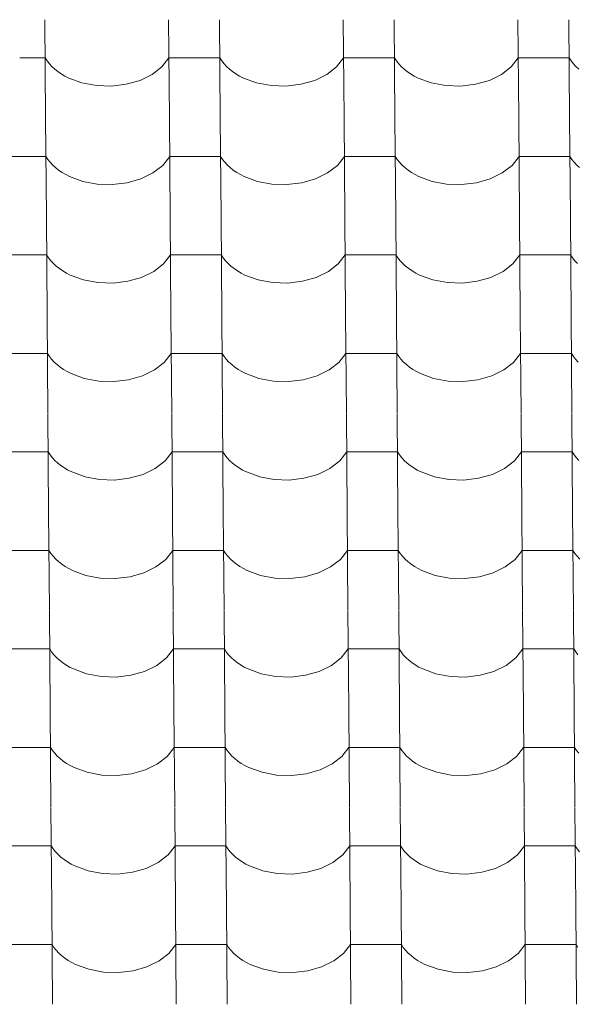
# Model space of a CAD drawing. Header units: millimetres. Extents: x -27785 to 104762, y -947 to 11132.
# Tile 94 of 146: x -6854 to -6327, y 7969 to 8898. Entities that reach past the tile are written whole.
import ezdxf

# ---------------------------------------------------------------- set-up
doc = ezdxf.new("R2010")
doc.units = ezdxf.units.MM
doc.header["$MEASUREMENT"] = 0
doc.layers.add('POHLED JIŽNÍ_1_Bourané_Výplně - Povrchové', color=7, linetype='Continuous')
doc.layers.add('POHLED JIŽNÍ_1_Konstrukce - nosné', color=7, linetype='Continuous')

# ---------------------------------------------------------------- blocks, each defined once
blk = doc.blocks.new('*X2', base_point=(-29303.7, -27473.93))
at = {"layer": 'POHLED JIŽNÍ_1_Bourané_Výplně - Povrchové', "color": 7, "linetype": 'Continuous', "lineweight": 13}
for p, q in [((-6830.49, 8898.29), (-6829.77, 8805.61)), ((-6713.53, 8898.29), (-6712.81, 8805.61)), ((-6665.5, 8898.29), (-6664.78, 8805.61)), ((-6548.53, 8898.29), (-6547.81, 8805.61)), ((-6500.5, 8898.29), (-6499.78, 8805.61)), ((-6383.54, 8898.29), (-6382.82, 8805.61)), ((-6335.5, 8898.29), (-6334.78, 8805.61)), ((-6830.21, 8862.13), (-6854.23, 8862.13)), ((-6830.21, 8862.13), (-6828.37, 8859.34)), ((-6719.85, 8853.74), (-6713.25, 8862.13)), ((-6689.23, 8862.13), (-6713.25, 8862.13)), ((-6665.22, 8862.13), (-6689.23, 8862.13)), ((-6665.22, 8862.13), (-6663.37, 8859.34)), ((-6554.86, 8853.74), (-6548.25, 8862.13)), ((-6524.24, 8862.13), (-6548.25, 8862.13)), ((-6500.22, 8862.13), (-6524.24, 8862.13)), ((-6500.22, 8862.13), (-6498.37, 8859.34)), ((-6389.86, 8853.74), (-6383.26, 8862.13)), ((-6359.24, 8862.13), (-6383.26, 8862.13)), ((-6335.22, 8862.13), (-6359.24, 8862.13)), ((-6335.22, 8862.13), (-6333.38, 8859.34)), ((-6828.37, 8859.34), (-6826.22, 8856.64)), ((-6826.22, 8856.64), (-6823.8, 8854.05)), ((-6823.8, 8854.05), (-6821.1, 8851.59)), ((-6821.1, 8851.59), (-6818.14, 8849.26)), ((-6729.11, 8846.57), (-6719.85, 8853.74)), ((-6663.37, 8859.34), (-6661.23, 8856.64)), ((-6661.23, 8856.64), (-6658.8, 8854.05)), ((-6658.8, 8854.05), (-6656.1, 8851.59)), ((-6656.1, 8851.59), (-6653.14, 8849.26)), ((-6564.11, 8846.57), (-6554.86, 8853.74)), ((-6498.37, 8859.34), (-6496.23, 8856.64)), ((-6496.23, 8856.64), (-6493.8, 8854.05)), ((-6493.8, 8854.05), (-6491.1, 8851.59)), ((-6491.1, 8851.59), (-6488.14, 8849.26)), ((-6399.11, 8846.57), (-6389.86, 8853.74)), ((-6333.38, 8859.34), (-6331.24, 8856.64)), ((-6331.24, 8856.64), (-6328.81, 8854.05)), ((-6328.81, 8854.05), (-6326.11, 8851.59)), ((-6818.14, 8849.26), (-6814.94, 8847.08)), ((-6814.94, 8847.08), (-6811.51, 8845.07)), ((-6811.51, 8845.07), (-6807.87, 8843.22)), ((-6807.87, 8843.22), (-6795.39, 8838.64)), ((-6740.54, 8840.98), (-6729.11, 8846.57)), ((-6653.14, 8849.26), (-6649.94, 8847.08)), ((-6649.94, 8847.08), (-6646.51, 8845.07)), ((-6646.51, 8845.07), (-6642.88, 8843.22)), ((-6642.88, 8843.22), (-6630.4, 8838.64)), ((-6575.54, 8840.98), (-6564.11, 8846.57)), ((-6488.14, 8849.26), (-6484.94, 8847.08)), ((-6484.94, 8847.08), (-6481.52, 8845.07)), ((-6481.52, 8845.07), (-6477.88, 8843.22)), ((-6477.88, 8843.22), (-6465.4, 8838.64)), ((-6410.55, 8840.98), (-6399.11, 8846.57)), ((-6795.39, 8838.64), (-6781.71, 8836.06)), ((-6781.71, 8836.06), (-6767.53, 8835.59)), ((-6767.53, 8835.59), (-6753.57, 8837.26)), ((-6753.57, 8837.26), (-6740.54, 8840.98)), ((-6630.4, 8838.64), (-6616.72, 8836.06)), ((-6616.72, 8836.06), (-6602.54, 8835.59)), ((-6602.54, 8835.59), (-6588.57, 8837.26)), ((-6588.57, 8837.26), (-6575.54, 8840.98)), ((-6465.4, 8838.64), (-6451.72, 8836.06)), ((-6451.72, 8836.06), (-6437.54, 8835.59)), ((-6437.54, 8835.59), (-6423.58, 8837.26)), ((-6423.58, 8837.26), (-6410.55, 8840.98)), ((-6829.77, 8805.28), (-6829.05, 8712.6)), ((-6712.81, 8805.28), (-6712.09, 8712.6)), ((-6664.77, 8805.28), (-6664.05, 8712.6)), ((-6547.81, 8805.28), (-6547.09, 8712.6)), ((-6499.78, 8805.28), (-6499.06, 8712.6)), ((-6382.82, 8805.28), (-6382.09, 8712.6)), ((-6334.78, 8805.28), (-6334.06, 8712.6)), ((-6853.5, 8769.12), (-6877.52, 8769.12)), ((-6829.49, 8769.12), (-6853.5, 8769.12)), ((-6829.49, 8769.12), (-6827.64, 8766.33)), ((-6719.13, 8760.73), (-6712.53, 8769.12)), ((-6688.51, 8769.12), (-6712.53, 8769.12)), ((-6664.49, 8769.12), (-6688.51, 8769.12)), ((-6664.49, 8769.12), (-6662.65, 8766.33)), ((-6554.13, 8760.73), (-6547.53, 8769.12)), ((-6523.51, 8769.12), (-6547.53, 8769.12)), ((-6499.5, 8769.12), (-6523.51, 8769.12)), ((-6499.5, 8769.12), (-6497.65, 8766.33)), ((-6389.14, 8760.73), (-6382.53, 8769.12)), ((-6358.52, 8769.12), (-6382.53, 8769.12)), ((-6334.5, 8769.12), (-6358.52, 8769.12)), ((-6334.5, 8769.12), (-6332.65, 8766.33)), ((-6827.64, 8766.33), (-6825.5, 8763.63)), ((-6825.5, 8763.63), (-6823.07, 8761.04)), ((-6823.07, 8761.04), (-6820.37, 8758.58)), ((-6820.37, 8758.58), (-6817.41, 8756.25)), ((-6728.38, 8753.56), (-6719.13, 8760.73)), ((-6662.65, 8766.33), (-6660.5, 8763.63)), ((-6660.5, 8763.63), (-6658.08, 8761.04)), ((-6658.08, 8761.04), (-6655.38, 8758.58)), ((-6655.38, 8758.58), (-6652.42, 8756.25)), ((-6563.39, 8753.56), (-6554.13, 8760.73)), ((-6497.65, 8766.33), (-6495.51, 8763.63)), ((-6495.51, 8763.63), (-6493.08, 8761.04)), ((-6493.08, 8761.04), (-6490.38, 8758.58)), ((-6490.38, 8758.58), (-6487.42, 8756.25)), ((-6398.39, 8753.56), (-6389.14, 8760.73)), ((-6332.65, 8766.33), (-6330.51, 8763.63)), ((-6330.51, 8763.63), (-6328.08, 8761.04)), ((-6328.08, 8761.04), (-6325.38, 8758.58)), ((-6817.41, 8756.25), (-6814.21, 8754.07)), ((-6814.21, 8754.07), (-6810.78, 8752.06)), ((-6810.78, 8752.06), (-6807.15, 8750.21)), ((-6807.15, 8750.21), (-6794.67, 8745.64)), ((-6739.82, 8747.97), (-6728.38, 8753.56)), ((-6652.42, 8756.25), (-6649.22, 8754.07)), ((-6649.22, 8754.07), (-6645.79, 8752.06)), ((-6645.79, 8752.06), (-6642.15, 8750.21)), ((-6642.15, 8750.21), (-6629.67, 8745.64)), ((-6574.82, 8747.97), (-6563.39, 8753.56)), ((-6487.42, 8756.25), (-6484.22, 8754.07)), ((-6484.22, 8754.07), (-6480.79, 8752.06)), ((-6480.79, 8752.06), (-6477.16, 8750.21)), ((-6477.16, 8750.21), (-6464.68, 8745.64)), ((-6409.82, 8747.97), (-6398.39, 8753.56)), ((-6794.67, 8745.64), (-6780.99, 8743.05)), ((-6780.99, 8743.05), (-6766.81, 8742.58)), ((-6766.81, 8742.58), (-6752.85, 8744.25)), ((-6752.85, 8744.25), (-6739.82, 8747.97)), ((-6629.67, 8745.64), (-6615.99, 8743.05)), ((-6615.99, 8743.05), (-6601.81, 8742.58)), ((-6601.81, 8742.58), (-6587.85, 8744.25)), ((-6587.85, 8744.25), (-6574.82, 8747.97)), ((-6464.68, 8745.64), (-6451, 8743.05)), ((-6451, 8743.05), (-6436.82, 8742.58)), ((-6436.82, 8742.58), (-6422.85, 8744.25)), ((-6422.85, 8744.25), (-6409.82, 8747.97)), ((-6829.05, 8712.27), (-6828.32, 8619.59)), ((-6712.08, 8712.27), (-6711.36, 8619.59)), ((-6664.05, 8712.27), (-6663.33, 8619.59)), ((-6547.09, 8712.27), (-6546.37, 8619.59)), ((-6499.05, 8712.27), (-6498.33, 8619.59)), ((-6382.09, 8712.27), (-6381.37, 8619.59)), ((-6334.06, 8712.27), (-6333.34, 8619.59)), ((-6852.78, 8676.11), (-6876.8, 8676.11)), ((-6828.76, 8676.11), (-6852.78, 8676.11)), ((-6828.76, 8676.11), (-6826.92, 8673.32)), ((-6718.4, 8667.73), (-6711.8, 8676.11)), ((-6687.78, 8676.11), (-6711.8, 8676.11)), ((-6663.77, 8676.11), (-6687.78, 8676.11)), ((-6663.77, 8676.11), (-6661.92, 8673.32)), ((-6553.41, 8667.73), (-6546.81, 8676.11)), ((-6522.79, 8676.11), (-6546.81, 8676.11)), ((-6498.77, 8676.11), (-6522.79, 8676.11)), ((-6498.77, 8676.11), (-6496.93, 8673.32)), ((-6388.41, 8667.73), (-6381.81, 8676.11)), ((-6357.79, 8676.11), (-6381.81, 8676.11)), ((-6333.78, 8676.11), (-6357.79, 8676.11)), ((-6333.78, 8676.11), (-6331.93, 8673.32)), ((-6826.92, 8673.32), (-6824.78, 8670.62)), ((-6824.78, 8670.62), (-6822.35, 8668.03)), ((-6822.35, 8668.03), (-6819.65, 8665.57)), ((-6819.65, 8665.57), (-6816.69, 8663.24)), ((-6727.66, 8660.55), (-6718.4, 8667.73)), ((-6661.92, 8673.32), (-6659.78, 8670.62)), ((-6659.78, 8670.62), (-6657.35, 8668.03)), ((-6657.35, 8668.03), (-6654.65, 8665.57)), ((-6654.65, 8665.57), (-6651.69, 8663.24)), ((-6562.66, 8660.55), (-6553.41, 8667.73)), ((-6496.93, 8673.32), (-6494.78, 8670.62)), ((-6494.78, 8670.62), (-6492.36, 8668.03)), ((-6492.36, 8668.03), (-6489.66, 8665.57)), ((-6489.66, 8665.57), (-6486.7, 8663.24)), ((-6397.67, 8660.55), (-6388.41, 8667.73)), ((-6331.93, 8673.32), (-6329.79, 8670.62)), ((-6329.79, 8670.62), (-6327.36, 8668.03)), ((-6816.69, 8663.24), (-6813.49, 8661.07)), ((-6813.49, 8661.07), (-6810.06, 8659.05)), ((-6810.06, 8659.05), (-6806.42, 8657.2)), ((-6806.42, 8657.2), (-6793.95, 8652.63)), ((-6739.09, 8654.96), (-6727.66, 8660.55)), ((-6651.69, 8663.24), (-6648.49, 8661.07)), ((-6648.49, 8661.07), (-6645.06, 8659.05)), ((-6645.06, 8659.05), (-6641.43, 8657.2)), ((-6641.43, 8657.2), (-6628.95, 8652.63)), ((-6574.1, 8654.96), (-6562.66, 8660.55)), ((-6486.7, 8663.24), (-6483.5, 8661.07)), ((-6483.5, 8661.07), (-6480.07, 8659.05)), ((-6480.07, 8659.05), (-6476.43, 8657.2)), ((-6476.43, 8657.2), (-6463.95, 8652.63)), ((-6409.1, 8654.96), (-6397.67, 8660.55)), ((-6793.95, 8652.63), (-6780.27, 8650.04)), ((-6780.27, 8650.04), (-6766.08, 8649.57)), ((-6766.08, 8649.57), (-6752.12, 8651.24)), ((-6752.12, 8651.24), (-6739.09, 8654.96)), ((-6628.95, 8652.63), (-6615.27, 8650.04)), ((-6615.27, 8650.04), (-6601.09, 8649.57)), ((-6601.09, 8649.57), (-6587.13, 8651.24)), ((-6587.13, 8651.24), (-6574.1, 8654.96)), ((-6463.95, 8652.63), (-6450.27, 8650.04)), ((-6450.27, 8650.04), (-6436.09, 8649.57)), ((-6436.09, 8649.57), (-6422.13, 8651.24)), ((-6422.13, 8651.24), (-6409.1, 8654.96)), ((-6828.32, 8619.26), (-6827.6, 8526.58)), ((-6711.36, 8619.26), (-6710.64, 8526.58)), ((-6663.33, 8619.26), (-6662.6, 8526.58)), ((-6546.36, 8619.26), (-6545.64, 8526.58)), ((-6498.33, 8619.26), (-6497.61, 8526.58)), ((-6381.37, 8619.26), (-6380.65, 8526.58)), ((-6333.33, 8619.26), (-6332.61, 8526.58)), ((-6852.06, 8583.1), (-6876.07, 8583.1)), ((-6828.04, 8583.1), (-6852.06, 8583.1)), ((-6828.04, 8583.1), (-6826.19, 8580.31)), ((-6717.68, 8574.72), (-6711.08, 8583.1)), ((-6687.06, 8583.1), (-6711.08, 8583.1)), ((-6663.04, 8583.1), (-6687.06, 8583.1)), ((-6663.04, 8583.1), (-6661.2, 8580.31)), ((-6552.69, 8574.72), (-6546.08, 8583.1)), ((-6522.07, 8583.1), (-6546.08, 8583.1)), ((-6498.05, 8583.1), (-6522.07, 8583.1)), ((-6498.05, 8583.1), (-6496.2, 8580.31)), ((-6387.69, 8574.72), (-6381.09, 8583.1)), ((-6357.07, 8583.1), (-6381.09, 8583.1)), ((-6333.05, 8583.1), (-6357.07, 8583.1)), ((-6333.05, 8583.1), (-6331.21, 8580.31)), ((-6826.19, 8580.31), (-6824.05, 8577.61)), ((-6824.05, 8577.61), (-6821.62, 8575.03)), ((-6821.62, 8575.03), (-6818.92, 8572.56)), ((-6818.92, 8572.56), (-6815.97, 8570.24)), ((-6726.93, 8567.54), (-6717.68, 8574.72)), ((-6661.2, 8580.31), (-6659.06, 8577.61)), ((-6659.06, 8577.61), (-6656.63, 8575.03)), ((-6656.63, 8575.03), (-6653.93, 8572.56)), ((-6653.93, 8572.56), (-6650.97, 8570.24)), ((-6561.94, 8567.54), (-6552.69, 8574.72)), ((-6496.2, 8580.31), (-6494.06, 8577.61)), ((-6494.06, 8577.61), (-6491.63, 8575.03)), ((-6491.63, 8575.03), (-6488.93, 8572.56)), ((-6488.93, 8572.56), (-6485.97, 8570.24)), ((-6396.94, 8567.54), (-6387.69, 8574.72)), ((-6331.21, 8580.31), (-6329.06, 8577.61)), ((-6329.06, 8577.61), (-6326.64, 8575.03)), ((-6815.97, 8570.24), (-6812.76, 8568.06)), ((-6812.76, 8568.06), (-6809.34, 8566.04)), ((-6809.34, 8566.04), (-6805.7, 8564.19)), ((-6805.7, 8564.19), (-6793.22, 8559.62)), ((-6738.37, 8561.95), (-6726.93, 8567.54)), ((-6650.97, 8570.24), (-6647.77, 8568.06)), ((-6647.77, 8568.06), (-6644.34, 8566.04)), ((-6644.34, 8566.04), (-6640.7, 8564.19)), ((-6640.7, 8564.19), (-6628.23, 8559.62)), ((-6573.37, 8561.95), (-6561.94, 8567.54)), ((-6485.97, 8570.24), (-6482.77, 8568.06)), ((-6482.77, 8568.06), (-6479.34, 8566.04)), ((-6479.34, 8566.04), (-6475.71, 8564.19)), ((-6475.71, 8564.19), (-6463.23, 8559.62)), ((-6408.38, 8561.95), (-6396.94, 8567.54)), ((-6793.22, 8559.62), (-6779.54, 8557.03)), ((-6779.54, 8557.03), (-6765.36, 8556.56)), ((-6765.36, 8556.56), (-6751.4, 8558.23)), ((-6751.4, 8558.23), (-6738.37, 8561.95)), ((-6628.23, 8559.62), (-6614.55, 8557.03)), ((-6614.55, 8557.03), (-6600.36, 8556.56)), ((-6600.36, 8556.56), (-6586.4, 8558.23)), ((-6586.4, 8558.23), (-6573.37, 8561.95)), ((-6463.23, 8559.62), (-6449.55, 8557.03)), ((-6449.55, 8557.03), (-6435.37, 8556.56)), ((-6435.37, 8556.56), (-6421.41, 8558.23)), ((-6421.41, 8558.23), (-6408.38, 8561.95)), ((-6827.6, 8526.25), (-6826.88, 8433.57)), ((-6710.64, 8526.25), (-6709.91, 8433.57)), ((-6662.6, 8526.25), (-6661.88, 8433.57)), ((-6545.64, 8526.25), (-6544.92, 8433.57)), ((-6497.61, 8526.25), (-6496.88, 8433.57)), ((-6380.64, 8526.25), (-6379.92, 8433.57)), ((-6332.61, 8526.25), (-6331.89, 8433.57)), ((-6851.33, 8490.09), (-6875.35, 8490.09)), ((-6827.32, 8490.09), (-6851.33, 8490.09)), ((-6827.32, 8490.09), (-6825.47, 8487.3)), ((-6716.96, 8481.71), (-6710.35, 8490.09)), ((-6686.34, 8490.09), (-6710.35, 8490.09)), ((-6662.32, 8490.09), (-6686.34, 8490.09)), ((-6662.32, 8490.09), (-6660.47, 8487.3)), ((-6551.96, 8481.71), (-6545.36, 8490.09)), ((-6521.34, 8490.09), (-6545.36, 8490.09)), ((-6497.32, 8490.09), (-6521.34, 8490.09)), ((-6497.32, 8490.09), (-6495.48, 8487.3)), ((-6386.97, 8481.71), (-6380.36, 8490.09)), ((-6356.35, 8490.09), (-6380.36, 8490.09)), ((-6332.33, 8490.09), (-6356.35, 8490.09)), ((-6332.33, 8490.09), (-6330.48, 8487.3)), ((-6825.47, 8487.3), (-6823.33, 8484.6)), ((-6823.33, 8484.6), (-6820.9, 8482.02)), ((-6820.9, 8482.02), (-6818.2, 8479.55)), ((-6818.2, 8479.55), (-6815.24, 8477.23)), ((-6726.21, 8474.54), (-6716.96, 8481.71)), ((-6660.47, 8487.3), (-6658.33, 8484.6)), ((-6658.33, 8484.6), (-6655.9, 8482.02)), ((-6655.9, 8482.02), (-6653.2, 8479.55)), ((-6653.2, 8479.55), (-6650.25, 8477.23)), ((-6561.22, 8474.54), (-6551.96, 8481.71)), ((-6495.48, 8487.3), (-6493.34, 8484.6)), ((-6493.34, 8484.6), (-6490.91, 8482.02)), ((-6490.91, 8482.02), (-6488.21, 8479.55)), ((-6488.21, 8479.55), (-6485.25, 8477.23)), ((-6396.22, 8474.54), (-6386.97, 8481.71)), ((-6330.48, 8487.3), (-6328.34, 8484.6)), ((-6328.34, 8484.6), (-6325.91, 8482.02)), ((-6815.24, 8477.23), (-6812.04, 8475.05)), ((-6812.04, 8475.05), (-6808.61, 8473.03)), ((-6808.61, 8473.03), (-6804.98, 8471.18)), ((-6804.98, 8471.18), (-6792.5, 8466.61)), ((-6737.64, 8468.94), (-6726.21, 8474.54)), ((-6650.25, 8477.23), (-6647.04, 8475.05)), ((-6647.04, 8475.05), (-6643.62, 8473.03)), ((-6643.62, 8473.03), (-6639.98, 8471.18)), ((-6639.98, 8471.18), (-6627.5, 8466.61)), ((-6572.65, 8468.94), (-6561.22, 8474.54)), ((-6485.25, 8477.23), (-6482.05, 8475.05)), ((-6482.05, 8475.05), (-6478.62, 8473.03)), ((-6478.62, 8473.03), (-6474.99, 8471.18)), ((-6474.99, 8471.18), (-6462.51, 8466.61)), ((-6407.65, 8468.94), (-6396.22, 8474.54)), ((-6792.5, 8466.61), (-6778.82, 8464.02)), ((-6778.82, 8464.02), (-6764.64, 8463.55)), ((-6764.64, 8463.55), (-6750.67, 8465.22)), ((-6750.67, 8465.22), (-6737.64, 8468.94)), ((-6627.5, 8466.61), (-6613.82, 8464.02)), ((-6613.82, 8464.02), (-6599.64, 8463.55)), ((-6599.64, 8463.55), (-6585.68, 8465.22)), ((-6585.68, 8465.22), (-6572.65, 8468.94)), ((-6462.51, 8466.61), (-6448.83, 8464.02)), ((-6448.83, 8464.02), (-6434.64, 8463.55)), ((-6434.64, 8463.55), (-6420.68, 8465.22)), ((-6420.68, 8465.22), (-6407.65, 8468.94)), ((-6826.87, 8433.24), (-6826.15, 8340.57)), ((-6709.91, 8433.24), (-6709.19, 8340.57)), ((-6661.88, 8433.24), (-6661.16, 8340.57)), ((-6544.92, 8433.24), (-6544.2, 8340.57)), ((-6496.88, 8433.24), (-6496.16, 8340.57)), ((-6379.92, 8433.24), (-6379.2, 8340.57)), ((-6331.89, 8433.24), (-6331.17, 8340.57)), ((-6850.61, 8397.08), (-6874.63, 8397.08)), ((-6826.59, 8397.08), (-6850.61, 8397.08)), ((-6826.59, 8397.08), (-6824.75, 8394.29)), ((-6716.23, 8388.7), (-6709.63, 8397.08)), ((-6685.61, 8397.08), (-6709.63, 8397.08)), ((-6661.6, 8397.08), (-6685.61, 8397.08)), ((-6661.6, 8397.08), (-6659.75, 8394.29)), ((-6551.24, 8388.7), (-6544.64, 8397.08)), ((-6520.62, 8397.08), (-6544.64, 8397.08)), ((-6496.6, 8397.08), (-6520.62, 8397.08)), ((-6496.6, 8397.08), (-6494.76, 8394.29)), ((-6386.24, 8388.7), (-6379.64, 8397.08)), ((-6355.62, 8397.08), (-6379.64, 8397.08)), ((-6331.61, 8397.08), (-6355.62, 8397.08)), ((-6331.61, 8397.08), (-6329.76, 8394.29)), ((-6824.75, 8394.29), (-6822.6, 8391.59)), ((-6822.6, 8391.59), (-6820.18, 8389.01)), ((-6820.18, 8389.01), (-6817.48, 8386.54)), ((-6817.48, 8386.54), (-6814.52, 8384.22)), ((-6725.49, 8381.53), (-6716.23, 8388.7)), ((-6659.75, 8394.29), (-6657.61, 8391.59)), ((-6657.61, 8391.59), (-6655.18, 8389.01)), ((-6655.18, 8389.01), (-6652.48, 8386.54)), ((-6652.48, 8386.54), (-6649.52, 8384.22)), ((-6560.49, 8381.53), (-6551.24, 8388.7)), ((-6494.76, 8394.29), (-6492.61, 8391.59)), ((-6492.61, 8391.59), (-6490.19, 8389.01)), ((-6490.19, 8389.01), (-6487.49, 8386.54)), ((-6487.49, 8386.54), (-6484.53, 8384.22)), ((-6395.5, 8381.53), (-6386.24, 8388.7)), ((-6329.76, 8394.29), (-6327.62, 8391.59)), ((-6327.62, 8391.59), (-6325.19, 8389.01)), ((-6814.52, 8384.22), (-6811.32, 8382.04)), ((-6811.32, 8382.04), (-6807.89, 8380.02)), ((-6807.89, 8380.02), (-6804.25, 8378.17)), ((-6804.25, 8378.17), (-6791.77, 8373.6)), ((-6736.92, 8375.94), (-6725.49, 8381.53)), ((-6649.52, 8384.22), (-6646.32, 8382.04)), ((-6646.32, 8382.04), (-6642.89, 8380.02)), ((-6642.89, 8380.02), (-6639.26, 8378.17)), ((-6639.26, 8378.17), (-6626.78, 8373.6)), ((-6571.93, 8375.94), (-6560.49, 8381.53)), ((-6484.53, 8384.22), (-6481.32, 8382.04)), ((-6481.32, 8382.04), (-6477.9, 8380.02)), ((-6477.9, 8380.02), (-6474.26, 8378.17)), ((-6474.26, 8378.17), (-6461.78, 8373.6)), ((-6406.93, 8375.94), (-6395.5, 8381.53)), ((-6791.77, 8373.6), (-6778.1, 8371.01)), ((-6778.1, 8371.01), (-6763.91, 8370.54)), ((-6763.91, 8370.54), (-6749.95, 8372.21)), ((-6749.95, 8372.21), (-6736.92, 8375.94)), ((-6626.78, 8373.6), (-6613.1, 8371.01)), ((-6613.1, 8371.01), (-6598.92, 8370.54)), ((-6598.92, 8370.54), (-6584.95, 8372.21)), ((-6584.95, 8372.21), (-6571.93, 8375.94)), ((-6461.78, 8373.6), (-6448.1, 8371.01)), ((-6448.1, 8371.01), (-6433.92, 8370.54)), ((-6433.92, 8370.54), (-6419.96, 8372.21)), ((-6419.96, 8372.21), (-6406.93, 8375.94)), ((-6826.15, 8340.23), (-6825.43, 8247.56)), ((-6709.19, 8340.23), (-6708.47, 8247.56)), ((-6661.15, 8340.23), (-6660.43, 8247.56)), ((-6544.19, 8340.23), (-6543.47, 8247.56)), ((-6496.16, 8340.23), (-6495.44, 8247.56)), ((-6379.2, 8340.23), (-6378.48, 8247.56)), ((-6331.16, 8340.23), (-6330.44, 8247.56)), ((-6849.89, 8304.07), (-6873.9, 8304.07)), ((-6825.87, 8304.07), (-6849.89, 8304.07)), ((-6825.87, 8304.07), (-6824.02, 8301.28)), ((-6715.51, 8295.69), (-6708.91, 8304.07)), ((-6684.89, 8304.07), (-6708.91, 8304.07)), ((-6660.87, 8304.07), (-6684.89, 8304.07)), ((-6660.87, 8304.07), (-6659.03, 8301.28)), ((-6550.51, 8295.69), (-6543.91, 8304.07)), ((-6519.89, 8304.07), (-6543.91, 8304.07)), ((-6495.88, 8304.07), (-6519.89, 8304.07)), ((-6495.88, 8304.07), (-6494.03, 8301.28)), ((-6385.52, 8295.69), (-6378.92, 8304.07)), ((-6354.9, 8304.07), (-6378.92, 8304.07)), ((-6330.88, 8304.07), (-6354.9, 8304.07)), ((-6330.88, 8304.07), (-6329.04, 8301.28)), ((-6824.02, 8301.28), (-6821.88, 8298.59)), ((-6821.88, 8298.59), (-6819.45, 8296)), ((-6819.45, 8296), (-6816.75, 8293.53)), ((-6816.75, 8293.53), (-6813.79, 8291.21)), ((-6724.76, 8288.52), (-6715.51, 8295.69)), ((-6659.03, 8301.28), (-6656.89, 8298.59)), ((-6656.89, 8298.59), (-6654.46, 8296)), ((-6654.46, 8296), (-6651.76, 8293.53)), ((-6651.76, 8293.53), (-6648.8, 8291.21)), ((-6559.77, 8288.52), (-6550.51, 8295.69)), ((-6494.03, 8301.28), (-6491.89, 8298.59)), ((-6491.89, 8298.59), (-6489.46, 8296)), ((-6489.46, 8296), (-6486.76, 8293.53)), ((-6486.76, 8293.53), (-6483.8, 8291.21)), ((-6394.77, 8288.52), (-6385.52, 8295.69)), ((-6329.04, 8301.28), (-6326.89, 8298.59)), ((-6813.79, 8291.21), (-6810.59, 8289.03)), ((-6810.59, 8289.03), (-6807.17, 8287.01)), ((-6807.17, 8287.01), (-6803.53, 8285.16)), ((-6803.53, 8285.16), (-6791.05, 8280.59)), ((-6736.2, 8282.93), (-6724.76, 8288.52)), ((-6648.8, 8291.21), (-6645.6, 8289.03)), ((-6645.6, 8289.03), (-6642.17, 8287.01)), ((-6642.17, 8287.01), (-6638.53, 8285.16)), ((-6638.53, 8285.16), (-6626.05, 8280.59)), ((-6571.2, 8282.93), (-6559.77, 8288.52)), ((-6483.8, 8291.21), (-6480.6, 8289.03)), ((-6480.6, 8289.03), (-6477.17, 8287.01)), ((-6477.17, 8287.01), (-6473.54, 8285.16)), ((-6473.54, 8285.16), (-6461.06, 8280.59)), ((-6406.21, 8282.93), (-6394.77, 8288.52)), ((-6791.05, 8280.59), (-6777.37, 8278)), ((-6777.37, 8278), (-6763.19, 8277.53)), ((-6763.19, 8277.53), (-6749.23, 8279.2)), ((-6749.23, 8279.2), (-6736.2, 8282.93)), ((-6626.05, 8280.59), (-6612.38, 8278)), ((-6612.38, 8278), (-6598.19, 8277.53)), ((-6598.19, 8277.53), (-6584.23, 8279.2)), ((-6584.23, 8279.2), (-6571.2, 8282.93)), ((-6461.06, 8280.59), (-6447.38, 8278)), ((-6447.38, 8278), (-6433.2, 8277.53)), ((-6433.2, 8277.53), (-6419.24, 8279.2)), ((-6419.24, 8279.2), (-6406.21, 8282.93)), ((-6825.43, 8247.22), (-6824.71, 8154.55)), ((-6708.47, 8247.22), (-6707.74, 8154.55)), ((-6660.43, 8247.22), (-6659.71, 8154.55)), ((-6543.47, 8247.22), (-6542.75, 8154.55)), ((-6495.44, 8247.22), (-6494.71, 8154.55)), ((-6378.47, 8247.22), (-6377.75, 8154.55)), ((-6330.44, 8247.22), (-6329.72, 8154.55)), ((-6849.16, 8211.07), (-6873.18, 8211.07)), ((-6825.15, 8211.07), (-6849.16, 8211.07)), ((-6825.15, 8211.07), (-6823.3, 8208.27)), ((-6714.79, 8202.68), (-6708.18, 8211.07)), ((-6684.17, 8211.07), (-6708.18, 8211.07)), ((-6660.15, 8211.07), (-6684.17, 8211.07)), ((-6660.15, 8211.07), (-6658.3, 8208.27)), ((-6549.79, 8202.68), (-6543.19, 8211.07)), ((-6519.17, 8211.07), (-6543.19, 8211.07)), ((-6495.15, 8211.07), (-6519.17, 8211.07)), ((-6495.15, 8211.07), (-6493.31, 8208.27)), ((-6384.79, 8202.68), (-6378.19, 8211.07)), ((-6354.17, 8211.07), (-6378.19, 8211.07)), ((-6330.16, 8211.07), (-6354.17, 8211.07)), ((-6330.16, 8211.07), (-6328.31, 8208.27)), ((-6823.3, 8208.27), (-6821.16, 8205.58)), ((-6821.16, 8205.58), (-6818.73, 8202.99)), ((-6818.73, 8202.99), (-6816.03, 8200.53)), ((-6816.03, 8200.53), (-6813.07, 8198.2)), ((-6724.04, 8195.51), (-6714.79, 8202.68)), ((-6658.3, 8208.27), (-6656.16, 8205.58)), ((-6656.16, 8205.58), (-6653.73, 8202.99)), ((-6653.73, 8202.99), (-6651.03, 8200.53)), ((-6651.03, 8200.53), (-6648.08, 8198.2)), ((-6559.04, 8195.51), (-6549.79, 8202.68)), ((-6493.31, 8208.27), (-6491.17, 8205.58)), ((-6491.17, 8205.58), (-6488.74, 8202.99)), ((-6488.74, 8202.99), (-6486.04, 8200.53)), ((-6486.04, 8200.53), (-6483.08, 8198.2)), ((-6394.05, 8195.51), (-6384.79, 8202.68)), ((-6328.31, 8208.27), (-6326.17, 8205.58)), ((-6813.07, 8198.2), (-6809.87, 8196.02)), ((-6809.87, 8196.02), (-6806.44, 8194)), ((-6806.44, 8194), (-6802.81, 8192.15)), ((-6802.81, 8192.15), (-6790.33, 8187.58)), ((-6735.47, 8189.92), (-6724.04, 8195.51)), ((-6648.08, 8198.2), (-6644.87, 8196.02)), ((-6644.87, 8196.02), (-6641.45, 8194)), ((-6641.45, 8194), (-6637.81, 8192.15)), ((-6637.81, 8192.15), (-6625.33, 8187.58)), ((-6570.48, 8189.92), (-6559.04, 8195.51)), ((-6483.08, 8198.2), (-6479.88, 8196.02)), ((-6479.88, 8196.02), (-6476.45, 8194)), ((-6476.45, 8194), (-6472.81, 8192.15)), ((-6472.81, 8192.15), (-6460.34, 8187.58)), ((-6405.48, 8189.92), (-6394.05, 8195.51)), ((-6790.33, 8187.58), (-6776.65, 8184.99)), ((-6776.65, 8184.99), (-6762.47, 8184.52)), ((-6762.47, 8184.52), (-6748.5, 8186.19)), ((-6748.5, 8186.19), (-6735.47, 8189.92)), ((-6625.33, 8187.58), (-6611.65, 8184.99)), ((-6611.65, 8184.99), (-6597.47, 8184.52)), ((-6597.47, 8184.52), (-6583.51, 8186.19)), ((-6583.51, 8186.19), (-6570.48, 8189.92)), ((-6460.34, 8187.58), (-6446.66, 8184.99)), ((-6446.66, 8184.99), (-6432.47, 8184.52)), ((-6432.47, 8184.52), (-6418.51, 8186.19)), ((-6418.51, 8186.19), (-6405.48, 8189.92)), ((-6824.7, 8154.21), (-6823.98, 8061.54)), ((-6707.74, 8154.21), (-6707.02, 8061.54)), ((-6659.71, 8154.21), (-6658.99, 8061.54)), ((-6542.75, 8154.21), (-6542.02, 8061.54)), ((-6494.71, 8154.21), (-6493.99, 8061.54)), ((-6377.75, 8154.21), (-6377.03, 8061.54)), ((-6329.72, 8154.21), (-6328.99, 8061.54)), ((-6848.44, 8118.06), (-6872.46, 8118.06)), ((-6824.42, 8118.06), (-6848.44, 8118.06)), ((-6824.42, 8118.06), (-6822.58, 8115.26)), ((-6714.06, 8109.67), (-6707.46, 8118.06)), ((-6683.44, 8118.06), (-6707.46, 8118.06)), ((-6659.43, 8118.06), (-6683.44, 8118.06)), ((-6659.43, 8118.06), (-6657.58, 8115.26)), ((-6549.07, 8109.67), (-6542.46, 8118.06)), ((-6518.45, 8118.06), (-6542.46, 8118.06)), ((-6494.43, 8118.06), (-6518.45, 8118.06)), ((-6494.43, 8118.06), (-6492.58, 8115.26)), ((-6384.07, 8109.67), (-6377.47, 8118.06)), ((-6353.45, 8118.06), (-6377.47, 8118.06)), ((-6329.43, 8118.06), (-6353.45, 8118.06)), ((-6329.43, 8118.06), (-6327.59, 8115.26)), ((-6822.58, 8115.26), (-6820.43, 8112.57)), ((-6820.43, 8112.57), (-6818.01, 8109.98)), ((-6818.01, 8109.98), (-6815.31, 8107.52)), ((-6815.31, 8107.52), (-6812.35, 8105.19)), ((-6723.32, 8102.5), (-6714.06, 8109.67)), ((-6657.58, 8115.26), (-6655.44, 8112.57)), ((-6655.44, 8112.57), (-6653.01, 8109.98)), ((-6653.01, 8109.98), (-6650.31, 8107.52)), ((-6650.31, 8107.52), (-6647.35, 8105.19)), ((-6558.32, 8102.5), (-6549.07, 8109.67)), ((-6492.58, 8115.26), (-6490.44, 8112.57)), ((-6490.44, 8112.57), (-6488.01, 8109.98)), ((-6488.01, 8109.98), (-6485.31, 8107.52)), ((-6485.31, 8107.52), (-6482.36, 8105.19)), ((-6393.32, 8102.5), (-6384.07, 8109.67)), ((-6327.59, 8115.26), (-6325.45, 8112.57)), ((-6812.35, 8105.19), (-6809.15, 8103.01)), ((-6809.15, 8103.01), (-6805.72, 8100.99)), ((-6805.72, 8100.99), (-6802.08, 8099.14)), ((-6802.08, 8099.14), (-6789.6, 8094.57)), ((-6734.75, 8096.91), (-6723.32, 8102.5)), ((-6647.35, 8105.19), (-6644.15, 8103.01)), ((-6644.15, 8103.01), (-6640.72, 8100.99)), ((-6640.72, 8100.99), (-6637.09, 8099.14)), ((-6637.09, 8099.14), (-6624.61, 8094.57)), ((-6569.75, 8096.91), (-6558.32, 8102.5)), ((-6482.36, 8105.19), (-6479.15, 8103.01)), ((-6479.15, 8103.01), (-6475.73, 8100.99)), ((-6475.73, 8100.99), (-6472.09, 8099.14)), ((-6472.09, 8099.14), (-6459.61, 8094.57)), ((-6404.76, 8096.91), (-6393.32, 8102.5)), ((-6789.6, 8094.57), (-6775.92, 8091.98)), ((-6775.92, 8091.98), (-6761.74, 8091.51)), ((-6761.74, 8091.51), (-6747.78, 8093.18)), ((-6747.78, 8093.18), (-6734.75, 8096.91)), ((-6624.61, 8094.57), (-6610.93, 8091.98)), ((-6610.93, 8091.98), (-6596.75, 8091.51)), ((-6596.75, 8091.51), (-6582.78, 8093.18)), ((-6582.78, 8093.18), (-6569.75, 8096.91)), ((-6459.61, 8094.57), (-6445.93, 8091.98)), ((-6445.93, 8091.98), (-6431.75, 8091.51)), ((-6431.75, 8091.51), (-6417.79, 8093.18)), ((-6417.79, 8093.18), (-6404.76, 8096.91)), ((-6823.98, 8061.2), (-6823.26, 7968.53)), ((-6707.02, 8061.2), (-6706.3, 7968.53)), ((-6658.98, 8061.2), (-6658.26, 7968.53)), ((-6542.02, 8061.2), (-6541.3, 7968.53)), ((-6493.99, 8061.2), (-6493.27, 7968.53)), ((-6377.03, 8061.2), (-6376.3, 7968.53)), ((-6328.99, 8061.2), (-6328.27, 7968.53)), ((-6847.72, 8025.05), (-6871.73, 8025.05)), ((-6823.7, 8025.05), (-6847.72, 8025.05)), ((-6823.7, 8025.05), (-6821.85, 8022.25)), ((-6713.34, 8016.66), (-6706.74, 8025.05)), ((-6682.72, 8025.05), (-6706.74, 8025.05)), ((-6658.7, 8025.05), (-6682.72, 8025.05)), ((-6658.7, 8025.05), (-6656.86, 8022.25)), ((-6548.34, 8016.66), (-6541.74, 8025.05)), ((-6517.72, 8025.05), (-6541.74, 8025.05)), ((-6493.71, 8025.05), (-6517.72, 8025.05)), ((-6493.71, 8025.05), (-6491.86, 8022.25)), ((-6383.35, 8016.66), (-6376.74, 8025.05)), ((-6352.73, 8025.05), (-6376.74, 8025.05)), ((-6328.71, 8025.05), (-6352.73, 8025.05)), ((-6328.71, 8025.05), (-6326.86, 8022.25)), ((-6821.85, 8022.25), (-6819.71, 8019.56)), ((-6819.71, 8019.56), (-6817.28, 8016.97)), ((-6817.28, 8016.97), (-6814.58, 8014.51)), ((-6814.58, 8014.51), (-6811.62, 8012.18)), ((-6722.59, 8009.49), (-6713.34, 8016.66)), ((-6656.86, 8022.25), (-6654.71, 8019.56)), ((-6654.71, 8019.56), (-6652.29, 8016.97)), ((-6652.29, 8016.97), (-6649.59, 8014.51)), ((-6649.59, 8014.51), (-6646.63, 8012.18)), ((-6557.6, 8009.49), (-6548.34, 8016.66)), ((-6491.86, 8022.25), (-6489.72, 8019.56)), ((-6489.72, 8019.56), (-6487.29, 8016.97)), ((-6487.29, 8016.97), (-6484.59, 8014.51)), ((-6484.59, 8014.51), (-6481.63, 8012.18)), ((-6392.6, 8009.49), (-6383.35, 8016.66)), ((-6811.62, 8012.18), (-6808.42, 8010)), ((-6808.42, 8010), (-6804.99, 8007.98)), ((-6804.99, 8007.98), (-6801.36, 8006.13)), ((-6801.36, 8006.13), (-6788.88, 8001.56)), ((-6734.03, 8003.9), (-6722.59, 8009.49)), ((-6646.63, 8012.18), (-6643.43, 8010)), ((-6643.43, 8010), (-6640, 8007.98)), ((-6640, 8007.98), (-6636.36, 8006.13)), ((-6636.36, 8006.13), (-6623.88, 8001.56)), ((-6569.03, 8003.9), (-6557.6, 8009.49)), ((-6481.63, 8012.18), (-6478.43, 8010)), ((-6478.43, 8010), (-6475, 8007.98)), ((-6475, 8007.98), (-6471.37, 8006.13)), ((-6471.37, 8006.13), (-6458.89, 8001.56)), ((-6404.03, 8003.9), (-6392.6, 8009.49)), ((-6788.88, 8001.56), (-6775.2, 7998.98)), ((-6775.2, 7998.98), (-6761.02, 7998.5)), ((-6761.02, 7998.5), (-6747.06, 8000.17)), ((-6747.06, 8000.17), (-6734.03, 8003.9)), ((-6623.88, 8001.56), (-6610.2, 7998.98)), ((-6610.2, 7998.98), (-6596.02, 7998.5)), ((-6596.02, 7998.5), (-6582.06, 8000.17)), ((-6582.06, 8000.17), (-6569.03, 8003.9)), ((-6458.89, 8001.56), (-6445.21, 7998.98)), ((-6445.21, 7998.98), (-6431.03, 7998.5)), ((-6431.03, 7998.5), (-6417.06, 8000.17)), ((-6417.06, 8000.17), (-6404.03, 8003.9))]:
    blk.add_line(p, q, dxfattribs=at)

msp = doc.modelspace()

# ---------------------------------------------------------------- block references
at = {"layer": 'POHLED JIŽNÍ_1_Konstrukce - nosné', "color": 9, "linetype": 'Continuous', "lineweight": 13}
msp.add_blockref('*X2', (-29303.7, -27473.93), dxfattribs=at)

doc.saveas('drawing.dxf')
